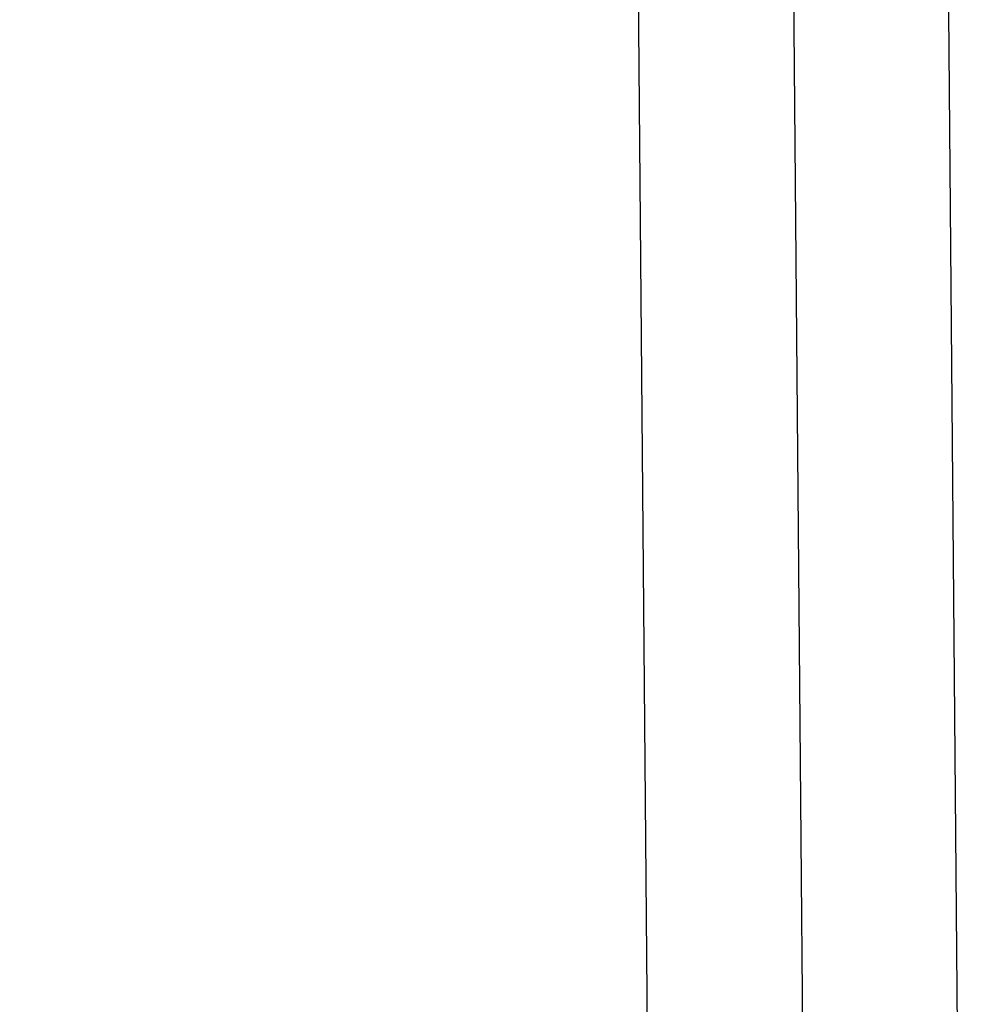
# Model space of a CAD drawing. Header units: inches. Extents: x 0 to 612, y 155 to 655.
# Tile 135 of 138: x 166.42 to 172.48, y 401.52 to 407.85. Entities that reach past the tile are written whole.
import ezdxf

# ---------------------------------------------------------------- set-up
doc = ezdxf.new("R2010")
doc.units = ezdxf.units.IN
doc.header["$MEASUREMENT"] = 0
doc.layers.add('Layer 1', color=7, linetype='Continuous')

# ---------------------------------------------------------------- blocks, each defined once
blk = doc.blocks.new('block 2924')
at = {"layer": 'Layer 1', "color": 7, "lineweight": 25}
blk.add_lwpolyline([(170.4785, 399.3516), (170.2993, 419.9785)], dxfattribs=at)
blk = doc.blocks.new('block 2923')
at = {"layer": 'Layer 1'}
blk.add_blockref('block 2924', (0, 0), dxfattribs=at)
blk = doc.blocks.new('block 2922')
at = {"layer": 'Layer 1'}
blk.add_blockref('block 2923', (0, 0), dxfattribs=at)
blk = doc.blocks.new('block 2966')
at = {"layer": 'Layer 1', "color": 7, "lineweight": 25}
blk.add_lwpolyline([(171.2959, 419.9785), (171.4751, 399.3516)], dxfattribs=at)
blk = doc.blocks.new('block 2965')
at = {"layer": 'Layer 1'}
blk.add_blockref('block 2966', (0, 0), dxfattribs=at)
blk = doc.blocks.new('block 2964')
at = {"layer": 'Layer 1'}
blk.add_blockref('block 2965', (0, 0), dxfattribs=at)
blk = doc.blocks.new('block 3484')
at = {"layer": 'Layer 1', "color": 7, "lineweight": 25}
blk.add_open_spline([(171.4878, 378.5537), (170.8818, 394.4756), (157.5254, 407.1357), (141.5942, 406.8911)], degree=3, dxfattribs=at)
blk = doc.blocks.new('block 3483')
at = {"layer": 'Layer 1'}
blk.add_blockref('block 3484', (0, 0), dxfattribs=at)
blk = doc.blocks.new('block 3482')
at = {"layer": 'Layer 1'}
blk.add_blockref('block 3483', (0, 0), dxfattribs=at)
blk = doc.blocks.new('block 4784')
at = {"layer": 'Layer 1', "color": 7, "lineweight": 25}
blk.add_lwpolyline([(172.3657, 411.4272), (172.479, 398.3408)], dxfattribs=at)
blk = doc.blocks.new('block 4783')
at = {"layer": 'Layer 1'}
blk.add_blockref('block 4784', (0, 0), dxfattribs=at)
blk = doc.blocks.new('block 4782')
at = {"layer": 'Layer 1'}
blk.add_blockref('block 4783', (0, 0), dxfattribs=at)
blk = doc.blocks.new('block 921')
at = {"layer": 'Layer 1'}
for name in ['block 2922', 'block 2964', 'block 4782', 'block 3482']:
    blk.add_blockref(name, (0, 0), dxfattribs=at)
blk = doc.blocks.new('block 920')
at = {"layer": 'Layer 1'}
blk.add_blockref('block 921', (0, 0), dxfattribs=at)
blk = doc.blocks.new('block 2')
at = {"layer": 'Layer 1'}
blk.add_blockref('block 920', (0, 0), dxfattribs=at)

msp = doc.modelspace()

# ---------------------------------------------------------------- block references
at = {"layer": 'Layer 1'}
msp.add_blockref('block 2', (0, 0), dxfattribs=at)

doc.saveas('drawing.dxf')
